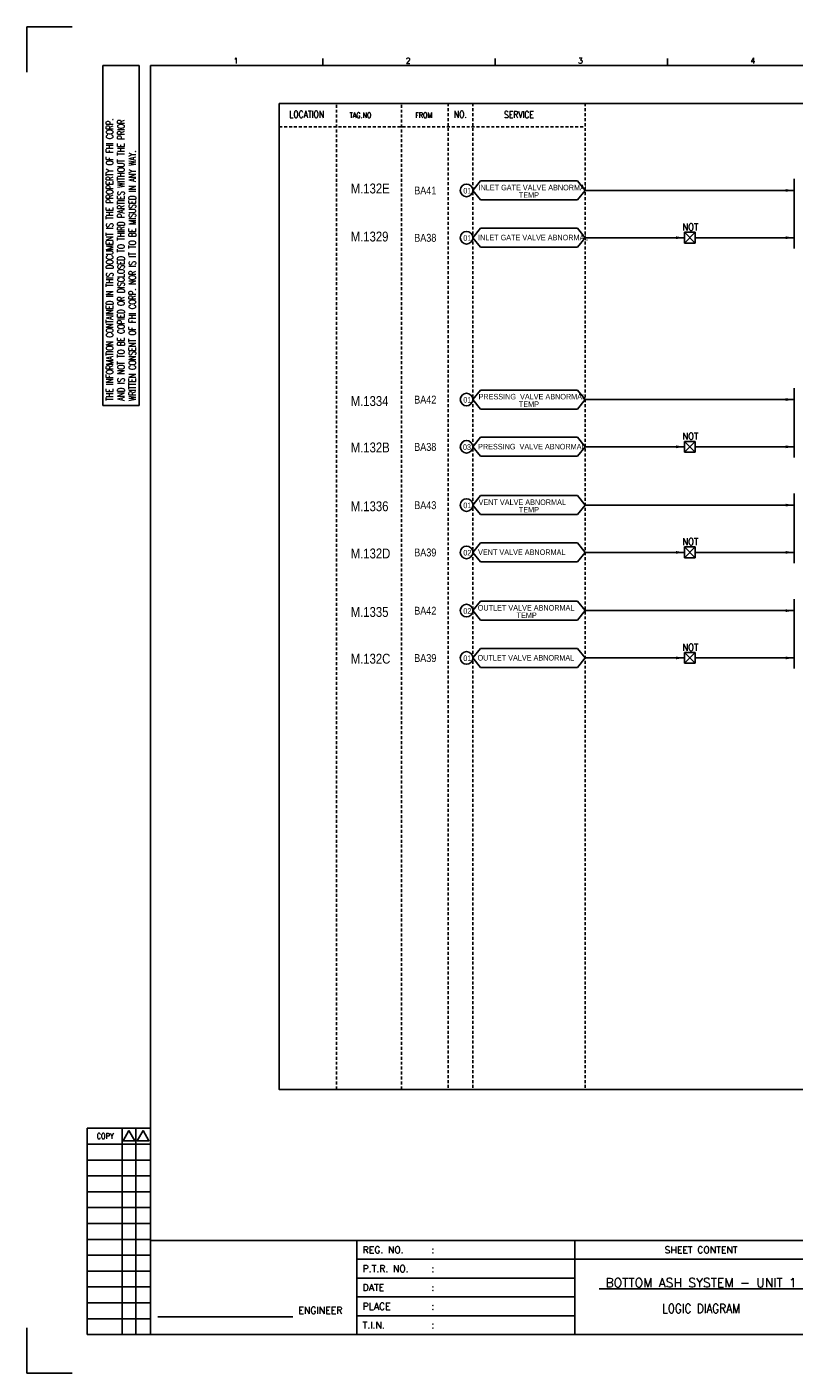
# Model space of a CAD drawing. Extents: x 1490 to 2456, y -126 to 556.
# Tile 1 of 4: x 1490 to 1879, y -126 to 556. Entities that reach past the tile are written whole.
import ezdxf
from ezdxf.enums import TextEntityAlignment as Align

# ---------------------------------------------------------------- set-up
doc = ezdxf.new("R2010")
doc.units = 0
doc.header["$MEASUREMENT"] = 0
doc.linetypes.add('HIDDEN', pattern=[4, 1.5, -1, 1.5])
doc.layers.get('0').update_dxf_attribs({"linetype": 'CONTINUOUS'})
doc.layers.get('DEFPOINTS').update_dxf_attribs({"linetype": 'CONTINUOUS'})
for name, color, linetype in [('CON', 4, 'CONTINUOUS'), ('DCS', 7, 'CONTINUOUS'), ('DIM', 3, 'CONTINUOUS'), ('HID', 2, 'HIDDEN'), ('TEXT', 7, 'CONTINUOUS'), ('圖框CON', 4, 'CONTINUOUS'), ('圖框DIM', 3, 'CONTINUOUS'), ('框線', 6, 'CONTINUOUS')]:
    doc.layers.add(name, color=color, linetype=linetype)
doc.styles.add('DAYUKP', font='complex', dxfattribs={"bigfont": 'DAYUKP.SHX'})
doc.styles.add('E4', font='simplex.shx', dxfattribs={"height": 4})
doc.styles.add('ROMANS', font='romans', dxfattribs={"width": 0.8})
doc.styles.add('style3', font='ARIALN.TTF')

# ---------------------------------------------------------------- blocks, each defined once
blk = doc.blocks.new('LEADER')
at = {"layer": 'CON'}
blk.add_solid([(0.85, -0.57), (0.85, -1.57), (3.85, -1.07)], dxfattribs=at)
blk = doc.blocks.new('Sht_Cont_T3')
at = {"layer": 'TEXT', "color": 3, "linetype": 'Continuous', "style": 'E4'}
for tag, p in [('$SHT_CONT_L1$', (55.63, 24.91)), ('$SHT_CONT_L2$', (55.63, 16.61)), ('$SHT_CONT_L3$', (55.63, 8.3))]:
    blk.add_attdef(tag, text='', height=4, dxfattribs=at).set_placement(p, align=Align.MIDDLE)
blk = doc.blocks.new('1')
at = {"layer": 'CON'}
blk.add_lwpolyline([(1523.67, 26.6), (1523.67, 74.29)], dxfattribs=at)
at = {"layer": 'CON', "ltscale": 500}
for points in [[(1523.67, 64.75), (1413.11, 64.75)], [(1651.45, 64.75), (1523.67, 64.75)], [(1523.67, 55.22), (1413.11, 55.22)], [(1523.67, 45.69), (1413.11, 45.69)], [(1523.67, 36.15), (1413.11, 36.15)]]:
    blk.add_lwpolyline(points, dxfattribs=at)
at = {"layer": 'DEFPOINTS'}
for points in [[(1268.99, 689.33), (1246.02, 689.33), (1246.02, 666.36)], [(1268.99, 7.08), (1246.02, 7.08), (1246.02, 30.05)]]:
    blk.add_lwpolyline(points, dxfattribs=at)
at = {"layer": 'DIM'}
for p, q in [((1276.46, 131.12), (1276.46, 26.6)), ((1276.46, 131.12), (1308.62, 131.12)), ((1294.26, 26.6), (1294.26, 131.12)), ((1301.15, 26.6), (1301.15, 131.12)), ((1276.46, 123.08), (1308.62, 123.08)), ((1276.46, 115.04), (1308.62, 115.04)), ((1276.46, 107), (1308.62, 107)), ((1276.46, 98.96), (1308.62, 98.96)), ((1276.46, 90.92), (1308.62, 90.92)), ((1276.46, 82.88), (1308.62, 82.88)), ((1276.46, 74.84), (1308.62, 74.84)), ((1276.46, 66.8), (1308.62, 66.8)), ((1276.46, 58.76), (1308.62, 58.76)), ((1276.46, 50.72), (1308.62, 50.72)), ((1276.46, 42.68), (1308.62, 42.68)), ((1276.46, 34.64), (1308.62, 34.64)), ((1276.46, 26.6), (1308.62, 26.6))]:
    blk.add_line(p, q, dxfattribs=at)
for points in [[(1297.7, 129.98), (1294.72, 124.81), (1300.69, 124.81)], [(1304.83, 129.98), (1301.84, 124.81), (1307.81, 124.81)]]:
    blk.add_lwpolyline(points, close=True, dxfattribs=at)
at = {"layer": '圖框CON'}
for p, q in [((1284.5, 669.81), (1302.87, 669.81)), ((1284.5, 497.52), (1284.5, 669.81)), ((1302.87, 497.52), (1302.87, 669.81)), ((1395.91, 669.85), (1395.91, 673.29)), ((1483.2, 669.85), (1483.2, 673.29)), ((1570.49, 669.85), (1570.49, 673.29)), ((1284.5, 497.52), (1302.87, 497.52))]:
    blk.add_line(p, q, dxfattribs=at)
blk.add_lwpolyline([(1413.11, 26.6), (1413.11, 74.29)], dxfattribs=at)
at = {"layer": '圖框DIM'}
blk.add_line((1312.36, 35.55), (1380.65, 35.55), dxfattribs=at)
at = {"layer": '框線'}
for p, q in [((1308.62, 669.81), (1308.62, 26.6)), ((2181.53, 669.81), (1308.62, 669.81)), ((2181.53, 74.29), (1308.62, 74.29)), ((2181.53, 26.6), (1308.62, 26.6))]:
    blk.add_line(p, q, dxfattribs=at)
at = {"style": 'DAYUKP'}
for s, p in [('1', (1350.64, 670.78)), ('2', (1437.93, 670.78)), ('3', (1525.22, 670.78)), ('4', (1612.51, 670.78))]:
    blk.add_text(s, height=2.87, dxfattribs=at).set_placement(p)
at = {"layer": 'DIM', "style": 'ROMANS', "width": 0.75}
for s, p in [('THE INFORMATION CONTAINED IN THIS DOCUMENT IS THE PROPERTY OF FHI CORP.', (1287.94, 499.82)), ('AND IS NOT TO BE COPIED OR DISCLOSED TO THIRD PARTIES WITHOUT THE PRIOR', (1293.68, 499.82)), ('WRITTEN CONSENT OF FHI CORP. NOR IS IT TO BE MISUSED IN ANY WAY.', (1299.43, 499.82))]:
    blk.add_text(s, height=3.4457, rotation=90, dxfattribs=at).set_placement(p, align=Align.MIDDLE_LEFT)
at = {"layer": 'DIM', "style": 'ROMANS', "width": 0.8}
blk.add_text('COPY', height=2.871, dxfattribs=at).set_placement((1285.64, 127.16), align=Align.MIDDLE)
at = {"layer": 'HID', "ltscale": 500, "style": 'ROMANS'}
for s, height, p in [('REG. NO.', 3.446, (1416.1, 69.52)), (':', 3.45, (1450.9, 69.52)), ('P.T.R. NO.', 3.446, (1416.1, 59.99)), (':', 3.45, (1450.9, 59.99)), ('DATE', 3.446, (1416.1, 50.45)), (':', 3.45, (1450.9, 50.45)), ('PLACE', 3.446, (1416.1, 40.92)), (':', 3.45, (1450.9, 40.92)), ('T.I.N.', 3.446, (1416.1, 31.37)), (':', 3.45, (1450.9, 31.39))]:
    blk.add_text(s, height=height, dxfattribs=at).set_placement(p, align=Align.MIDDLE_LEFT)
blk.add_text('SHEET CONTENT', height=3.4457, dxfattribs=at).set_placement((1587.56, 69.52), align=Align.MIDDLE)
at = {"layer": 'HID', "style": 'ROMANS'}
blk.add_text('ENGINEER', height=3.446, dxfattribs=at).set_placement((1394.71, 37.18), align=Align.CENTER)

msp = doc.modelspace()

# ---------------------------------------------------------------- linework, layer by layer
at = {"layer": 'CON', "color": 6}
for p, q in [((1716.35, 473.09), (1720.25, 477.91)), ((1769.39, 477.91), (1720.25, 477.91)), ((1773.28, 473.09), (1769.39, 477.91)), ((1879.09, 478.92), (1879.09, 443.72)), ((1716.35, 473.09), (1720.25, 468.27)), ((1773.28, 473.09), (1769.39, 468.27)), ((1720.25, 468.27), (1769.39, 468.27)), ((1716.35, 449.12), (1720.25, 453.94)), ((1769.39, 453.94), (1720.25, 453.94)), ((1773.28, 449.12), (1769.39, 453.94)), ((1823.53, 451.85), (1828.99, 446.39)), ((1828.99, 451.85), (1823.53, 446.39)), ((1823.53, 446.39), (1823.53, 451.85)), ((1823.53, 451.85), (1828.99, 451.85)), ((1828.99, 451.85), (1828.99, 446.39)), ((1716.35, 449.12), (1720.25, 444.31)), ((1720.25, 444.31), (1769.39, 444.31)), ((1773.28, 449.12), (1769.39, 444.31)), ((1828.99, 446.39), (1823.53, 446.39)), ((1716.35, 367.11), (1720.25, 371.93)), ((1769.39, 371.93), (1720.25, 371.93)), ((1773.28, 367.11), (1769.39, 371.93)), ((1879.09, 372.94), (1879.09, 337.74)), ((1716.35, 367.11), (1720.25, 362.3)), ((1720.25, 362.3), (1769.39, 362.3)), ((1773.28, 367.11), (1769.39, 362.3)), ((1716.35, 343.14), (1720.25, 347.96)), ((1769.39, 347.96), (1720.25, 347.96)), ((1773.28, 343.14), (1769.39, 347.96)), ((1716.35, 343.14), (1720.25, 338.33)), ((1773.28, 343.14), (1769.39, 338.33)), ((1823.53, 340.41), (1823.53, 345.87)), ((1828.99, 345.87), (1823.53, 340.41)), ((1823.53, 345.87), (1828.99, 340.41)), ((1823.53, 345.87), (1828.99, 345.87)), ((1828.99, 345.87), (1828.99, 340.41)), ((1720.25, 338.33), (1769.39, 338.33)), ((1828.99, 340.41), (1823.53, 340.41)), ((1716.35, 313.61), (1720.25, 318.43)), ((1769.39, 318.43), (1720.25, 318.43)), ((1773.28, 313.61), (1769.39, 318.43)), ((1879.09, 319.44), (1879.09, 284.24)), ((1716.35, 313.61), (1720.25, 308.8)), ((1720.25, 308.8), (1769.39, 308.8)), ((1773.28, 313.61), (1769.39, 308.8)), ((1716.35, 289.64), (1720.25, 294.46)), ((1769.39, 294.46), (1720.25, 294.46)), ((1773.28, 289.64), (1769.39, 294.46)), ((1716.35, 289.64), (1720.25, 284.83)), ((1773.28, 289.64), (1769.39, 284.83)), ((1823.53, 292.37), (1828.99, 286.91)), ((1828.99, 292.37), (1823.53, 286.91)), ((1823.53, 286.91), (1823.53, 292.37)), ((1823.53, 292.37), (1828.99, 292.37)), ((1828.99, 286.91), (1823.53, 286.91)), ((1828.99, 292.37), (1828.99, 286.91)), ((1720.25, 284.83), (1769.39, 284.83)), ((1716.35, 260.11), (1720.25, 264.93)), ((1716.35, 260.11), (1720.25, 255.29)), ((1769.39, 264.93), (1720.25, 264.93)), ((1773.28, 260.11), (1769.39, 264.93)), ((1773.28, 260.11), (1769.39, 255.29)), ((1879.09, 265.94), (1879.09, 230.74)), ((1720.25, 255.29), (1769.39, 255.29)), ((1716.35, 236.14), (1720.25, 240.96)), ((1769.39, 240.96), (1720.25, 240.96)), ((1773.28, 236.14), (1769.39, 240.96)), ((1823.53, 233.41), (1823.53, 238.87)), ((1828.99, 238.87), (1823.53, 233.41)), ((1823.53, 238.87), (1828.99, 233.41)), ((1823.53, 238.87), (1828.99, 238.87)), ((1828.99, 238.87), (1828.99, 233.41)), ((1716.35, 236.14), (1720.25, 231.32)), ((1773.28, 236.14), (1769.39, 231.32)), ((1828.99, 233.41), (1823.53, 233.41)), ((1720.25, 231.32), (1769.39, 231.32))]:
    msp.add_line(p, q, dxfattribs=at)
at = {"layer": 'CON'}
for p, q in [((1773.28, 473.09), (1879.09, 473.09)), ((1773.28, 449.12), (1823.53, 449.12)), ((1828.99, 449.12), (1879.09, 449.12)), ((1773.28, 367.11), (1879.09, 367.11)), ((1773.28, 343.14), (1823.53, 343.14)), ((1828.99, 343.14), (1879.09, 343.14)), ((1773.28, 313.61), (1879.09, 313.61)), ((1773.28, 289.64), (1823.53, 289.64)), ((1828.99, 289.64), (1879.09, 289.64)), ((1773.28, 260.11), (1879.09, 260.11)), ((1773.28, 236.14), (1823.53, 236.14)), ((1828.99, 236.14), (1879.09, 236.14))]:
    msp.add_line(p, q, dxfattribs=at)
msp.add_lwpolyline([(1618.23, 517.21), (2332.23, 517.21), (2332.23, 17.41), (1618.23, 17.41)], close=True, dxfattribs=at)
for centre in [(1713.14, 473.09), (1713.14, 449.12), (1713.14, 367.11), (1713.14, 343.14), (1713.14, 313.61), (1713.14, 289.64), (1713.14, 260.11), (1713.14, 236.14)]:
    msp.add_circle(centre, 3.21, dxfattribs=at)
at = {"layer": 'HID'}
for p, q in [((1647.28, 516.51), (1647.28, 17.41)), ((1680.21, 516.51), (1680.21, 17.41)), ((1703.93, 517.21), (1703.93, 17.39)), ((1716.35, 517.21), (1716.35, 17.39)), ((1773.28, 517.21), (1773.28, 17.41)), ((1618.23, 505.31), (1773.28, 505.31))]:
    msp.add_line(p, q, dxfattribs=at)

# ---------------------------------------------------------------- block references
msp.add_blockref('1', (244.42, -133.38))
at = {"layer": 'CON', "xscale": 1.4, "yscale": 1.4, "zscale": 1.4}
for p in [(1873.7, 474.58), (1818.13, 450.61), (1873.7, 450.61), (1873.7, 368.6), (1818.13, 344.64), (1873.7, 344.64), (1873.7, 315.1), (1818.13, 291.13), (1873.7, 291.13), (1873.7, 261.6), (1818.13, 237.63), (1873.7, 237.63)]:
    msp.add_blockref('LEADER', p, dxfattribs=at)
at = {"layer": 'TEXT', "color": 0}
ref = msp.add_blockref('Sht_Cont_T3', (1768.09, -106.78), dxfattribs=dict(at, xscale=1.148576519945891, yscale=1.148576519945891, zscale=1.148576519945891))
ref.add_attrib('$SHT_CONT_L1$', '%%U BOTTOM ASH SYSTEM - UNIT 1 ', dxfattribs={"color": 3, "linetype": 'Continuous', "height": 4.5943, "style": 'E4'}).set_placement((1831.98, -78.17), align=Align.TOP_CENTER)
ref.add_attrib('$SHT_CONT_L3$', 'LOGIC DIAGRAM', dxfattribs={"color": 3, "linetype": 'Continuous', "height": 4.5943, "style": 'E4', "width": 0.85}).set_placement((1831.98, -97.24), align=Align.BOTTOM_CENTER)

# ---------------------------------------------------------------- texts
at = {"layer": 'CON', "style": 'ROMANS'}
for s, width, p in [('LOCATION', 0.8, (1632.16, 511.61)), ('NO.', 0.8, (1710.05, 511.61)), ('SERVICE', 0.8, (1739.7, 511.54)), ('NOT', 0.9, (1826.53, 454.5)), ('NOT', 0.9, (1826.53, 348.53)), ('NOT', 0.9, (1826.53, 295.03)), ('NOT', 0.9, (1826.53, 241.52))]:
    msp.add_text(s, height=3.5, dxfattribs=dict(at, width=width)).set_placement(p, align=Align.MIDDLE)
at = {"layer": 'CON', "style": 'ROMANS', "width": 0.8}
for s, p in [('TAG.NO', (1653.89, 508.96)), ('FROM', (1687.15, 508.96))]:
    msp.add_text(s, height=2.8, dxfattribs=at).set_placement(p, align=Align.BOTTOM_LEFT)
at = {"layer": 'CON', "style": 'style3'}
for s, p in [('BA41', (1686.64, 473.04)), ('BA38', (1686.64, 449.07)), ('BA42', (1686.64, 367.06)), ('BA38', (1686.64, 343.09)), ('BA43', (1686.64, 313.56)), ('BA39', (1686.64, 289.59)), ('BA42', (1686.64, 260.06)), ('BA39', (1686.64, 236.09))]:
    msp.add_text(s, height=4, dxfattribs=at).set_placement(p, align=Align.MIDDLE_LEFT)
for s, p in [('01', (1711.53, 470.69)), ('INLET GATE VALVE ABNORMAL', (1719.25, 472.29)), ('TEMP', (1739.65, 468.5)), ('01', (1711.53, 446.72)), ('INLET GATE VALVE ABNORMAL', (1719, 446.97)), ('01', (1711.53, 364.71)), ('PRESSING  VALVE ABNORMAL', (1719.25, 366.32)), ('TEMP', (1739.65, 362.52)), ('03', (1711.33, 340.74)), ('PRESSING  VALVE ABNORMAL', (1719, 340.99)), ('01', (1711.53, 311.21)), ('VENT VALVE ABNORMAL', (1719.25, 312.82)), ('TEMP', (1739.65, 309.02)), ('02', (1711.53, 287.24)), ('VENT VALVE ABNORMAL', (1719, 287.49)), ('02', (1711.53, 257.71)), ('OUTLET VALVE ABNORMAL', (1718.85, 259.31)), ('TEMP', (1738.52, 255.52)), ('01', (1711.53, 233.74)), ('OUTLET VALVE ABNORMAL', (1718.75, 233.99))]:
    msp.add_text(s, height=2.8, dxfattribs=at).set_placement(p, align=Align.BOTTOM_LEFT)
at = {"layer": 'DCS', "linetype": 'ByBlock', "style": 'style3'}
for s, p in [('M.132E', (1654.49, 471.56)), ('M.1329', (1654.49, 447.21)), ('M.1334', (1654.49, 363.84)), ('M.132B', (1654.49, 340.32)), ('M.1336', (1654.49, 310.51)), ('M.132D', (1654.49, 286.59)), ('M.1335', (1654.49, 256.94)), ('M.132C', (1654.49, 233.26))]:
    msp.add_text(s, height=5, dxfattribs=at).set_placement(p)

doc.saveas('drawing.dxf')
